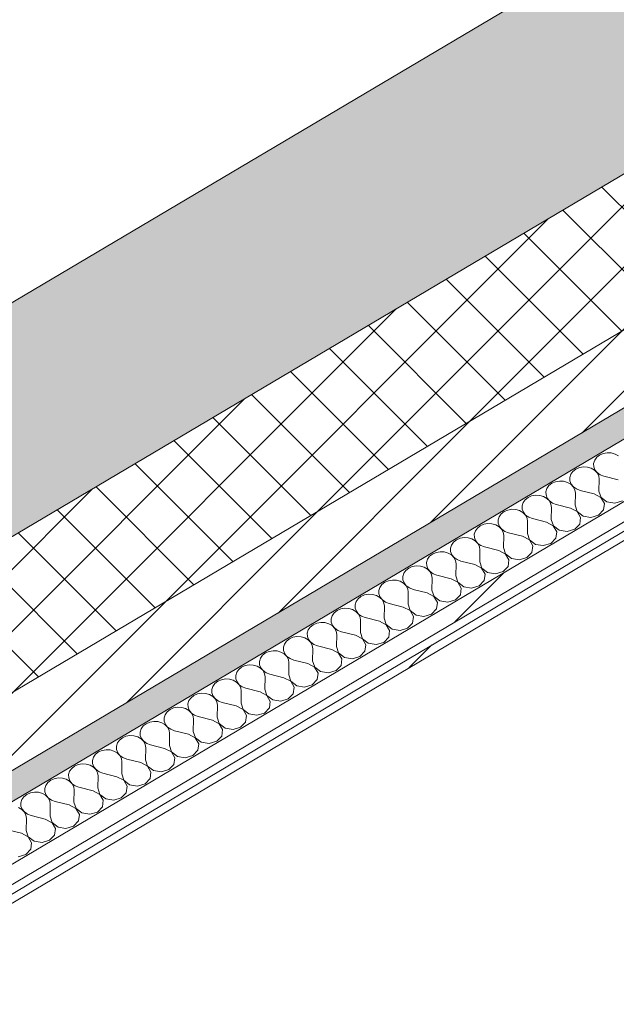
# Model space of a CAD drawing. Header units: millimetres. Extents: x -36631 to 27388, y -24993 to 6945.
# Tile 106 of 256: x -5228 to -4819, y -15671 to -14997. Entities that reach past the tile are written whole.
import ezdxf

# ---------------------------------------------------------------- set-up
doc = ezdxf.new("R2010")
doc.units = ezdxf.units.MM
doc.header["$MEASUREMENT"] = 0
doc.linetypes.add('Wipeout_Contour', pattern=[1000, 0, -1000])
doc.layers.add('12_FAÇ_Façana', color=7, linetype='Continuous')
doc.layers.add('Nuevo_08_E_Envans secs', color=7, linetype='Continuous')
for name, color, linetype, lineweight, true_color in [('12_FAÇ_Façana_Pluma_Nº__102', 7, 'Continuous', 5, 0xcccccc), ('12_FAÇ_Façana_Pluma_Nº__174', 7, 'Continuous', 13, 0xe4ad2c), ('12_FAÇ_Façana_Pluma_Nº__176', 7, 'Continuous', 15, 0x93a0c6), ('Nuevo_08_E_Envans secs_Pluma_Nº__102', 7, 'Continuous', 5, 0xcccccc), ('Nuevo_08_E_Envans secs_Pluma_Nº__171', 171, 'Continuous', 13, 0xaaaaff), ('Nuevo_08_E_Envans secs_Pluma_Nº__177', 7, 'Continuous', 15, 0xf7e046)]:
    doc.layers.add(name, color=color, linetype=linetype, lineweight=lineweight, true_color=true_color)
for name, color, linetype, lineweight in [('12_FAÇ_Façana_Pluma_Nº__2', 8, 'Continuous', 5), ('12_FAÇ_Façana_Pluma_Nº__7', 7, 'Continuous', 5), ('Nuevo_08_E_Envans secs_Pluma_Nº__1', 7, 'Continuous', 5)]:
    doc.layers.add(name, color=color, linetype=linetype, lineweight=lineweight)
pattern_1 = [(45, (0, 0), (-183.8478, 183.8478), [195, -65]), (45, (7e-14, 183.85), (-183.8478, 183.8478), [195, -65])]

# ---------------------------------------------------------------- blocks, each defined once
blk = doc.blocks.new('Elem Sección_101_1')
at = {"layer": '12_FAÇ_Façana_Pluma_Nº__102', "linetype": 'Continuous', "lineweight": 0, "true_color": 0xe5e5e5}
blk.add_hatch(color=254, dxfattribs=at).paths.add_polyline_path([(-7637.68, -16614.29), (-7612.71, -16642.23), (-7573.47, -16618.99), (-7504.81, -16695.83), (-4664.72, -15013.92), (-4758.35, -14909.15)])
at = {"layer": '12_FAÇ_Façana_Pluma_Nº__174', "linetype": 'Continuous', "lineweight": 13, "true_color": 0xe4ad2c}
h = blk.add_hatch(dxfattribs=at)
h.set_pattern_fill('SATE_Aislamiento_0001', color=42, style=0, pattern_type=2)
h.set_pattern_definition([(45, (0, 0), (-21.213203, 21.213203), []), (135, (0, 0), (21.213203, 21.213203), [])])
h.paths.add_polyline_path([(-7504.81, -16695.83), (-7442.39, -16765.67), (-4602.3, -15083.77), (-4664.72, -15013.92)])
at = {"layer": '12_FAÇ_Façana_Pluma_Nº__176', "linetype": 'Continuous', "lineweight": 0, "true_color": 0x495063}
blk.add_hatch(color=251, dxfattribs=at).paths.add_polyline_path([(-7411.18, -16800.6), (-7398.69, -16814.57), (-4558.61, -15132.66), (-4571.09, -15118.69)])
at = {"layer": '12_FAÇ_Façana_Pluma_Nº__2', "linetype": 'Continuous', "lineweight": 5}
h = blk.add_hatch(dxfattribs=at)
h.set_pattern_fill('Ceramic_0001', color=8, style=0, pattern_type=2)
h.set_pattern_definition([(45, (0, 0), (-21.213203, 21.213203), [])])
h.paths.add_polyline_path([(-7442.39, -16765.67), (-7411.18, -16800.6), (-4571.09, -15118.69), (-4602.3, -15083.77)])
at = {"layer": '12_FAÇ_Façana_Pluma_Nº__7', "color": 7, "linetype": 'Continuous', "lineweight": 5}
for p, q in [((-4758.35, -14909.15), (-7637.68, -16614.29)), ((-4664.72, -15013.92), (-7504.81, -16695.83)), ((-4602.3, -15083.77), (-7442.39, -16765.67)), ((-4571.09, -15118.69), (-7411.18, -16800.6))]:
    blk.add_line(p, q, dxfattribs=at)
blk = doc.blocks.new('*X367')
at = {"layer": 'Nuevo_08_E_Envans secs_Pluma_Nº__102', "color": 254, "linetype": 'Continuous', "lineweight": 5, "true_color": 0xcccccc}
for p, q in [((-4830.56, -15294.73), (-4832.57, -15296.31)), ((-4828.1, -15293.66), (-4830.56, -15294.73)), ((-4825.38, -15293.18), (-4828.1, -15293.66)), ((-4822.6, -15293.32), (-4825.38, -15293.18)), ((-4819.97, -15294.08), (-4822.6, -15293.32)), ((-4817.69, -15295.39), (-4819.97, -15294.08)), ((-4841.73, -15302.86), (-4844.45, -15303.34)), ((-4838.94, -15303), (-4841.73, -15302.86)), ((-4836.31, -15303.76), (-4838.94, -15303)), ((-4833.97, -15298.27), (-4834.66, -15300.47)), ((-4834.66, -15300.47), (-4834.59, -15302.74)), ((-4834.59, -15302.74), (-4833.75, -15304.9)), ((-4832.57, -15296.31), (-4833.97, -15298.27)), ((-4850.32, -15307.95), (-4851.01, -15310.15)), ((-4848.92, -15305.99), (-4850.32, -15307.95)), ((-4846.91, -15304.41), (-4848.92, -15305.99)), ((-4844.45, -15303.34), (-4846.91, -15304.41)), ((-4834.04, -15305.07), (-4836.31, -15303.76)), ((-4832.29, -15306.84), (-4834.04, -15305.07)), ((-4833.75, -15304.9), (-4832.23, -15306.8)), ((-4831.2, -15308.93), (-4832.29, -15306.84)), ((-4832.23, -15306.8), (-4830.12, -15308.29)), ((-4830.86, -15311.18), (-4831.2, -15308.93)), ((-4830.12, -15308.29), (-4827.59, -15309.25)), ((-4817.93, -15311.67), (-4827.59, -15309.25)), ((-4865.26, -15315.67), (-4866.67, -15317.63)), ((-4863.26, -15314.09), (-4865.26, -15315.67)), ((-4860.8, -15313.02), (-4863.26, -15314.09)), ((-4858.07, -15312.54), (-4860.8, -15313.02)), ((-4855.29, -15312.68), (-4858.07, -15312.54)), ((-4852.66, -15313.44), (-4855.29, -15312.68)), ((-4850.39, -15314.75), (-4852.66, -15313.44)), ((-4851.01, -15310.15), (-4850.94, -15312.42)), ((-4850.94, -15312.42), (-4850.1, -15314.58)), ((-4848.64, -15316.52), (-4850.39, -15314.75)), ((-4850.1, -15314.58), (-4848.57, -15316.48)), ((-4848.57, -15316.48), (-4846.46, -15317.97)), ((-4831.01, -15319.41), (-4830.86, -15311.18)), ((-4877.14, -15322.7), (-4879.6, -15323.77)), ((-4874.42, -15322.22), (-4877.14, -15322.7)), ((-4871.64, -15322.37), (-4874.42, -15322.22)), ((-4869.01, -15323.12), (-4871.64, -15322.37)), ((-4866.73, -15324.43), (-4869.01, -15323.12)), ((-4866.67, -15317.63), (-4867.36, -15319.83)), ((-4867.36, -15319.83), (-4867.28, -15322.1)), ((-4867.28, -15322.1), (-4866.45, -15324.27)), ((-4847.55, -15318.61), (-4848.64, -15316.52)), ((-4847.21, -15320.86), (-4847.55, -15318.61)), ((-4847.36, -15329.09), (-4847.21, -15320.86)), ((-4846.46, -15317.97), (-4843.94, -15318.93)), ((-4834.28, -15321.35), (-4843.94, -15318.93)), ((-4829.64, -15323.79), (-4834.28, -15321.35)), ((-4831.01, -15319.41), (-4829.58, -15323.75)), ((-4883.01, -15327.31), (-4883.7, -15329.51)), ((-4883.7, -15329.51), (-4883.63, -15331.78)), ((-4881.61, -15325.35), (-4883.01, -15327.31)), ((-4879.6, -15323.77), (-4881.61, -15325.35)), ((-4864.99, -15326.2), (-4866.73, -15324.43)), ((-4866.45, -15324.27), (-4864.92, -15326.16)), ((-4863.9, -15328.29), (-4864.99, -15326.2)), ((-4864.92, -15326.16), (-4862.81, -15327.65)), ((-4863.55, -15330.55), (-4863.9, -15328.29)), ((-4862.81, -15327.65), (-4860.28, -15328.61)), ((-4850.62, -15331.03), (-4860.28, -15328.61)), ((-4847.36, -15329.09), (-4845.92, -15333.43)), ((-4827.28, -15327.86), (-4829.64, -15323.79)), ((-4829.58, -15323.75), (-4825.55, -15326.83)), ((-4827.9, -15332.32), (-4827.28, -15327.86)), ((-4825.55, -15326.83), (-4820.14, -15327.73)), ((-4820.14, -15327.73), (-4814.96, -15326.18)), ((-4897.96, -15335.03), (-4899.36, -15336.99)), ((-4895.95, -15333.45), (-4897.96, -15335.03)), ((-4893.49, -15332.39), (-4895.95, -15333.45)), ((-4890.77, -15331.9), (-4893.49, -15332.39)), ((-4887.98, -15332.05), (-4890.77, -15331.9)), ((-4885.35, -15332.8), (-4887.98, -15332.05)), ((-4883.08, -15334.12), (-4885.35, -15332.8)), ((-4883.63, -15331.78), (-4882.8, -15333.95)), ((-4881.33, -15335.88), (-4883.08, -15334.12)), ((-4882.8, -15333.95), (-4881.27, -15335.84)), ((-4880.25, -15337.97), (-4881.33, -15335.88)), ((-4881.27, -15335.84), (-4879.16, -15337.33)), ((-4863.7, -15338.77), (-4863.55, -15330.55)), ((-4845.99, -15333.47), (-4850.62, -15331.03)), ((-4843.63, -15337.54), (-4845.99, -15333.47)), ((-4845.92, -15333.43), (-4841.9, -15336.51)), ((-4841.9, -15336.51), (-4836.49, -15337.41)), ((-4836.49, -15337.41), (-4831.31, -15335.86)), ((-4831.31, -15335.86), (-4827.9, -15332.32)), ((-4912.3, -15343.14), (-4914.31, -15344.71)), ((-4909.84, -15342.07), (-4912.3, -15343.14)), ((-4907.11, -15341.58), (-4909.84, -15342.07)), ((-4904.33, -15341.73), (-4907.11, -15341.58)), ((-4901.7, -15342.48), (-4904.33, -15341.73)), ((-4899.43, -15343.8), (-4901.7, -15342.48)), ((-4899.36, -15336.99), (-4900.05, -15339.19)), ((-4900.05, -15339.19), (-4899.98, -15341.46)), ((-4899.98, -15341.46), (-4899.14, -15343.63)), ((-4879.9, -15340.23), (-4880.25, -15337.97)), ((-4880.05, -15348.45), (-4879.9, -15340.23)), ((-4879.16, -15337.33), (-4876.63, -15338.29)), ((-4866.97, -15340.71), (-4876.63, -15338.29)), ((-4862.34, -15343.15), (-4866.97, -15340.71)), ((-4863.7, -15338.77), (-4862.27, -15343.11)), ((-4859.97, -15347.22), (-4862.34, -15343.15)), ((-4862.27, -15343.11), (-4858.25, -15346.19)), ((-4847.65, -15345.54), (-4844.24, -15342)), ((-4844.24, -15342), (-4843.63, -15337.54)), ((-4915.71, -15346.67), (-4916.4, -15348.87)), ((-4916.4, -15348.87), (-4916.32, -15351.14)), ((-4914.31, -15344.71), (-4915.71, -15346.67)), ((-4897.68, -15345.56), (-4899.43, -15343.8)), ((-4899.14, -15343.63), (-4897.61, -15345.53)), ((-4896.59, -15347.65), (-4897.68, -15345.56)), ((-4897.61, -15345.53), (-4895.51, -15347.01)), ((-4896.25, -15349.91), (-4896.59, -15347.65)), ((-4896.4, -15358.13), (-4896.25, -15349.91)), ((-4895.51, -15347.01), (-4892.98, -15347.97)), ((-4883.32, -15350.39), (-4892.98, -15347.97)), ((-4880.05, -15348.45), (-4878.62, -15352.79)), ((-4860.59, -15351.69), (-4859.97, -15347.22)), ((-4858.25, -15346.19), (-4852.84, -15347.09)), ((-4852.84, -15347.09), (-4847.65, -15345.54)), ((-4932.06, -15356.35), (-4932.75, -15358.55)), ((-4930.65, -15354.39), (-4932.06, -15356.35)), ((-4928.65, -15352.82), (-4930.65, -15354.39)), ((-4926.19, -15351.75), (-4928.65, -15352.82)), ((-4923.46, -15351.27), (-4926.19, -15351.75)), ((-4920.68, -15351.41), (-4923.46, -15351.27)), ((-4918.05, -15352.16), (-4920.68, -15351.41)), ((-4915.77, -15353.48), (-4918.05, -15352.16)), ((-4916.32, -15351.14), (-4915.49, -15353.31)), ((-4914.03, -15355.25), (-4915.77, -15353.48)), ((-4915.49, -15353.31), (-4913.96, -15355.21)), ((-4912.94, -15357.34), (-4914.03, -15355.25)), ((-4913.96, -15355.21), (-4911.85, -15356.69)), ((-4911.85, -15356.69), (-4909.33, -15357.65)), ((-4878.68, -15352.83), (-4883.32, -15350.39)), ((-4876.32, -15356.9), (-4878.68, -15352.83)), ((-4878.62, -15352.79), (-4874.6, -15355.88)), ((-4876.94, -15361.37), (-4876.32, -15356.9)), ((-4874.6, -15355.88), (-4869.18, -15356.77)), ((-4869.18, -15356.77), (-4864, -15355.22)), ((-4864, -15355.22), (-4860.59, -15351.69)), ((-4944.99, -15362.5), (-4947, -15364.07)), ((-4942.53, -15361.43), (-4944.99, -15362.5)), ((-4939.81, -15360.95), (-4942.53, -15361.43)), ((-4937.03, -15361.09), (-4939.81, -15360.95)), ((-4934.4, -15361.84), (-4937.03, -15361.09)), ((-4932.12, -15363.16), (-4934.4, -15361.84)), ((-4932.75, -15358.55), (-4932.67, -15360.82)), ((-4932.67, -15360.82), (-4931.84, -15362.99)), ((-4930.37, -15364.93), (-4932.12, -15363.16)), ((-4931.84, -15362.99), (-4930.31, -15364.89)), ((-4912.6, -15359.59), (-4912.94, -15357.34)), ((-4912.74, -15367.81), (-4912.6, -15359.59)), ((-4899.67, -15360.07), (-4909.33, -15357.65)), ((-4895.03, -15362.51), (-4899.67, -15360.07)), ((-4896.4, -15358.13), (-4894.97, -15362.48)), ((-4892.67, -15366.58), (-4895.03, -15362.51)), ((-4894.97, -15362.48), (-4890.94, -15365.56)), ((-4880.35, -15364.9), (-4876.94, -15361.37)), ((-4948.4, -15366.04), (-4949.09, -15368.23)), ((-4949.09, -15368.23), (-4949.02, -15370.5)), ((-4947, -15364.07), (-4948.4, -15366.04)), ((-4929.29, -15367.02), (-4930.37, -15364.93)), ((-4930.31, -15364.89), (-4928.2, -15366.37)), ((-4928.94, -15369.27), (-4929.29, -15367.02)), ((-4929.09, -15377.49), (-4928.94, -15369.27)), ((-4928.2, -15366.37), (-4925.67, -15367.33)), ((-4916.01, -15369.75), (-4925.67, -15367.33)), ((-4911.38, -15372.2), (-4916.01, -15369.75)), ((-4912.74, -15367.81), (-4911.31, -15372.16)), ((-4893.28, -15371.05), (-4892.67, -15366.58)), ((-4890.94, -15365.56), (-4885.53, -15366.46)), ((-4885.53, -15366.46), (-4880.35, -15364.9)), ((-4964.75, -15375.72), (-4965.44, -15377.92)), ((-4963.35, -15373.75), (-4964.75, -15375.72)), ((-4961.34, -15372.18), (-4963.35, -15373.75)), ((-4958.88, -15371.11), (-4961.34, -15372.18)), ((-4956.16, -15370.63), (-4958.88, -15371.11)), ((-4953.37, -15370.77), (-4956.16, -15370.63)), ((-4950.74, -15371.53), (-4953.37, -15370.77)), ((-4948.47, -15372.84), (-4950.74, -15371.53)), ((-4949.02, -15370.5), (-4948.18, -15372.67)), ((-4946.72, -15374.61), (-4948.47, -15372.84)), ((-4948.18, -15372.67), (-4946.65, -15374.57)), ((-4945.63, -15376.7), (-4946.72, -15374.61)), ((-4946.65, -15374.57), (-4944.55, -15376.05)), ((-4945.29, -15378.95), (-4945.63, -15376.7)), ((-4944.55, -15376.05), (-4942.02, -15377.01)), ((-4932.36, -15379.43), (-4942.02, -15377.01)), ((-4909.02, -15376.26), (-4911.38, -15372.2)), ((-4911.31, -15372.16), (-4907.29, -15375.24)), ((-4909.63, -15380.73), (-4909.02, -15376.26)), ((-4907.29, -15375.24), (-4901.88, -15376.14)), ((-4901.88, -15376.14), (-4896.69, -15374.58)), ((-4896.69, -15374.58), (-4893.28, -15371.05)), ((-4979.69, -15383.43), (-4981.1, -15385.4)), ((-4977.69, -15381.86), (-4979.69, -15383.43)), ((-4975.23, -15380.79), (-4977.69, -15381.86)), ((-4972.5, -15380.31), (-4975.23, -15380.79)), ((-4969.72, -15380.45), (-4972.5, -15380.31)), ((-4967.09, -15381.21), (-4969.72, -15380.45)), ((-4964.82, -15382.52), (-4967.09, -15381.21)), ((-4965.44, -15377.92), (-4965.36, -15380.18)), ((-4965.36, -15380.18), (-4964.53, -15382.35)), ((-4963.07, -15384.29), (-4964.82, -15382.52)), ((-4964.53, -15382.35), (-4963, -15384.25)), ((-4945.44, -15387.18), (-4945.29, -15378.95)), ((-4927.73, -15381.88), (-4932.36, -15379.43)), ((-4929.09, -15377.49), (-4927.66, -15381.84)), ((-4925.36, -15385.94), (-4927.73, -15381.88)), ((-4927.66, -15381.84), (-4923.64, -15384.92)), ((-4913.04, -15384.27), (-4909.63, -15380.73)), ((-4991.57, -15390.47), (-4994.03, -15391.54)), ((-4988.85, -15389.99), (-4991.57, -15390.47)), ((-4986.07, -15390.13), (-4988.85, -15389.99)), ((-4983.44, -15390.89), (-4986.07, -15390.13)), ((-4981.1, -15385.4), (-4981.79, -15387.6)), ((-4981.79, -15387.6), (-4981.71, -15389.87)), ((-4981.71, -15389.87), (-4980.88, -15392.03)), ((-4961.98, -15386.38), (-4963.07, -15384.29)), ((-4963, -15384.25), (-4960.89, -15385.73)), ((-4961.64, -15388.63), (-4961.98, -15386.38)), ((-4961.78, -15396.86), (-4961.64, -15388.63)), ((-4960.89, -15385.73), (-4958.37, -15386.69)), ((-4948.71, -15389.11), (-4958.37, -15386.69)), ((-4944.07, -15391.56), (-4948.71, -15389.11)), ((-4945.44, -15387.18), (-4944.01, -15391.52)), ((-4929.39, -15393.95), (-4925.98, -15390.41)), ((-4925.98, -15390.41), (-4925.36, -15385.94)), ((-4923.64, -15384.92), (-4918.23, -15385.82)), ((-4918.23, -15385.82), (-4913.04, -15384.27)), ((-4997.44, -15395.08), (-4998.13, -15397.28)), ((-4998.13, -15397.28), (-4998.06, -15399.55)), ((-4996.04, -15393.12), (-4997.44, -15395.08)), ((-4994.03, -15391.54), (-4996.04, -15393.12)), ((-4981.16, -15392.2), (-4983.44, -15390.89)), ((-4979.41, -15393.97), (-4981.16, -15392.2)), ((-4980.88, -15392.03), (-4979.35, -15393.93)), ((-4978.33, -15396.06), (-4979.41, -15393.97)), ((-4979.35, -15393.93), (-4977.24, -15395.41)), ((-4977.98, -15398.31), (-4978.33, -15396.06)), ((-4977.24, -15395.41), (-4974.71, -15396.37)), ((-4965.05, -15398.79), (-4974.71, -15396.37)), ((-4961.78, -15396.86), (-4960.35, -15401.2)), ((-4941.71, -15395.62), (-4944.07, -15391.56)), ((-4944.01, -15391.52), (-4939.98, -15394.6)), ((-4942.33, -15400.09), (-4941.71, -15395.62)), ((-4939.98, -15394.6), (-4934.57, -15395.5)), ((-4934.57, -15395.5), (-4929.39, -15393.95)), ((-5012.39, -15402.8), (-5013.79, -15404.76)), ((-5010.38, -15401.22), (-5012.39, -15402.8)), ((-5007.92, -15400.15), (-5010.38, -15401.22)), ((-5005.2, -15399.67), (-5007.92, -15400.15)), ((-5002.41, -15399.81), (-5005.2, -15399.67)), ((-4999.78, -15400.57), (-5002.41, -15399.81)), ((-4997.51, -15401.88), (-4999.78, -15400.57)), ((-4998.06, -15399.55), (-4997.22, -15401.71)), ((-4995.76, -15403.65), (-4997.51, -15401.88)), ((-4997.22, -15401.71), (-4995.7, -15403.61)), ((-4994.67, -15405.74), (-4995.76, -15403.65)), ((-4995.7, -15403.61), (-4993.59, -15405.1)), ((-4978.13, -15406.54), (-4977.98, -15398.31)), ((-4960.42, -15401.24), (-4965.05, -15398.79)), ((-4958.06, -15405.3), (-4960.42, -15401.24)), ((-4960.35, -15401.2), (-4956.33, -15404.28)), ((-4950.92, -15405.18), (-4945.73, -15403.63)), ((-4945.73, -15403.63), (-4942.33, -15400.09)), ((-5024.27, -15409.83), (-5026.73, -15410.9)), ((-5021.54, -15409.35), (-5024.27, -15409.83)), ((-5018.76, -15409.49), (-5021.54, -15409.35)), ((-5016.13, -15410.25), (-5018.76, -15409.49)), ((-5013.86, -15411.56), (-5016.13, -15410.25)), ((-5013.79, -15404.76), (-5014.48, -15406.96)), ((-5014.48, -15406.96), (-5014.41, -15409.23)), ((-5014.41, -15409.23), (-5013.57, -15411.39)), ((-4994.33, -15407.99), (-4994.67, -15405.74)), ((-4994.48, -15416.22), (-4994.33, -15407.99)), ((-4993.59, -15405.1), (-4991.06, -15406.06)), ((-4981.4, -15408.47), (-4991.06, -15406.06)), ((-4976.77, -15410.92), (-4981.4, -15408.47)), ((-4978.13, -15406.54), (-4976.7, -15410.88)), ((-4962.08, -15413.31), (-4958.67, -15409.77)), ((-4958.67, -15409.77), (-4958.06, -15405.3)), ((-4956.33, -15404.28), (-4950.92, -15405.18)), ((-5030.14, -15414.44), (-5030.83, -15416.64)), ((-5030.83, -15416.64), (-5030.75, -15418.91)), ((-5028.74, -15412.48), (-5030.14, -15414.44)), ((-5026.73, -15410.9), (-5028.74, -15412.48)), ((-5012.11, -15413.33), (-5013.86, -15411.56)), ((-5013.57, -15411.39), (-5012.04, -15413.29)), ((-5011.02, -15415.42), (-5012.11, -15413.33)), ((-5012.04, -15413.29), (-5009.93, -15414.78)), ((-5010.68, -15417.67), (-5011.02, -15415.42)), ((-5009.93, -15414.78), (-5007.41, -15415.74)), ((-4997.75, -15418.15), (-5007.41, -15415.74)), ((-4994.48, -15416.22), (-4993.05, -15420.56)), ((-4974.4, -15414.98), (-4976.77, -15410.92)), ((-4976.7, -15410.88), (-4972.68, -15413.96)), ((-4975.02, -15419.45), (-4974.4, -15414.98)), ((-4972.68, -15413.96), (-4967.27, -15414.86)), ((-4967.27, -15414.86), (-4962.08, -15413.31)), ((-5046.48, -15424.12), (-5047.17, -15426.32)), ((-5045.08, -15422.16), (-5046.48, -15424.12)), ((-5043.08, -15420.58), (-5045.08, -15422.16)), ((-5040.62, -15419.51), (-5043.08, -15420.58)), ((-5037.89, -15419.03), (-5040.62, -15419.51)), ((-5035.11, -15419.17), (-5037.89, -15419.03)), ((-5032.48, -15419.93), (-5035.11, -15419.17)), ((-5030.2, -15421.24), (-5032.48, -15419.93)), ((-5030.75, -15418.91), (-5029.92, -15421.07)), ((-5028.46, -15423.01), (-5030.2, -15421.24)), ((-5029.92, -15421.07), (-5028.39, -15422.97)), ((-5027.37, -15425.1), (-5028.46, -15423.01)), ((-5028.39, -15422.97), (-5026.28, -15424.46)), ((-5010.83, -15425.9), (-5010.68, -15417.67)), ((-4993.11, -15420.6), (-4997.75, -15418.15)), ((-4990.75, -15424.66), (-4993.11, -15420.6)), ((-4993.05, -15420.56), (-4989.03, -15423.64)), ((-4989.03, -15423.64), (-4983.61, -15424.54)), ((-4983.61, -15424.54), (-4978.43, -15422.99)), ((-4978.43, -15422.99), (-4975.02, -15419.45)), ((-5059.42, -15430.26), (-5061.43, -15431.84)), ((-5056.96, -15429.19), (-5059.42, -15430.26)), ((-5054.24, -15428.71), (-5056.96, -15429.19)), ((-5051.45, -15428.85), (-5054.24, -15428.71)), ((-5048.83, -15429.61), (-5051.45, -15428.85)), ((-5046.55, -15430.92), (-5048.83, -15429.61)), ((-5047.17, -15426.32), (-5047.1, -15428.59)), ((-5047.1, -15428.59), (-5046.27, -15430.75)), ((-5044.8, -15432.69), (-5046.55, -15430.92)), ((-5046.27, -15430.75), (-5044.74, -15432.65)), ((-5027.02, -15427.35), (-5027.37, -15425.1)), ((-5027.17, -15435.58), (-5027.02, -15427.35)), ((-5026.28, -15424.46), (-5023.76, -15425.42)), ((-5014.1, -15427.83), (-5023.76, -15425.42)), ((-5009.46, -15430.28), (-5014.1, -15427.83)), ((-5010.83, -15425.9), (-5009.39, -15430.24)), ((-5007.1, -15434.34), (-5009.46, -15430.28)), ((-5009.39, -15430.24), (-5005.37, -15433.32)), ((-4994.78, -15432.67), (-4991.37, -15429.13)), ((-4991.37, -15429.13), (-4990.75, -15424.66)), ((-5062.83, -15433.8), (-5063.52, -15436)), ((-5063.52, -15436), (-5063.45, -15438.27)), ((-5061.43, -15431.84), (-5062.83, -15433.8)), ((-5043.72, -15434.78), (-5044.8, -15432.69)), ((-5044.74, -15432.65), (-5042.63, -15434.14)), ((-5043.37, -15437.03), (-5043.72, -15434.78)), ((-5043.52, -15445.26), (-5043.37, -15437.03)), ((-5042.63, -15434.14), (-5040.1, -15435.1)), ((-5030.44, -15437.52), (-5040.1, -15435.1)), ((-5025.81, -15439.96), (-5030.44, -15437.52)), ((-5027.17, -15435.58), (-5025.74, -15439.92)), ((-5007.71, -15438.81), (-5007.1, -15434.34)), ((-5005.37, -15433.32), (-4999.96, -15434.22)), ((-4999.96, -15434.22), (-4994.78, -15432.67)), ((-5079.18, -15443.48), (-5079.87, -15445.68)), ((-5077.78, -15441.52), (-5079.18, -15443.48)), ((-5075.77, -15439.94), (-5077.78, -15441.52)), ((-5073.31, -15438.87), (-5075.77, -15439.94)), ((-5070.58, -15438.39), (-5073.31, -15438.87)), ((-5067.8, -15438.53), (-5070.58, -15438.39)), ((-5065.17, -15439.29), (-5067.8, -15438.53)), ((-5062.9, -15440.6), (-5065.17, -15439.29)), ((-5063.45, -15438.27), (-5062.61, -15440.44)), ((-5061.15, -15442.37), (-5062.9, -15440.6)), ((-5062.61, -15440.44), (-5061.08, -15442.33)), ((-5060.06, -15444.46), (-5061.15, -15442.37)), ((-5061.08, -15442.33), (-5058.98, -15443.82)), ((-5059.72, -15446.71), (-5060.06, -15444.46)), ((-5058.98, -15443.82), (-5056.45, -15444.78)), ((-5023.45, -15444.02), (-5025.81, -15439.96)), ((-5025.74, -15439.92), (-5021.72, -15443)), ((-5024.06, -15448.49), (-5023.45, -15444.02)), ((-5021.72, -15443), (-5016.31, -15443.9)), ((-5016.31, -15443.9), (-5011.12, -15442.35)), ((-5011.12, -15442.35), (-5007.71, -15438.81)), ((-5094.12, -15451.2), (-5095.53, -15453.16)), ((-5092.12, -15449.62), (-5094.12, -15451.2)), ((-5089.66, -15448.55), (-5092.12, -15449.62)), ((-5086.93, -15448.07), (-5089.66, -15448.55)), ((-5084.15, -15448.22), (-5086.93, -15448.07)), ((-5081.52, -15448.97), (-5084.15, -15448.22)), ((-5079.24, -15450.28), (-5081.52, -15448.97)), ((-5079.87, -15445.68), (-5079.79, -15447.95)), ((-5079.79, -15447.95), (-5078.96, -15450.12)), ((-5077.5, -15452.05), (-5079.24, -15450.28)), ((-5078.96, -15450.12), (-5077.43, -15452.01)), ((-5059.87, -15454.94), (-5059.72, -15446.71)), ((-5046.79, -15447.2), (-5056.45, -15444.78)), ((-5042.15, -15449.64), (-5046.79, -15447.2)), ((-5043.52, -15445.26), (-5042.09, -15449.6)), ((-5039.79, -15453.71), (-5042.15, -15449.64)), ((-5042.09, -15449.6), (-5038.07, -15452.68)), ((-5027.47, -15452.03), (-5024.06, -15448.49)), ((-5103.28, -15457.75), (-5106, -15458.24)), ((-5100.5, -15457.9), (-5103.28, -15457.75)), ((-5097.87, -15458.65), (-5100.5, -15457.9)), ((-5095.53, -15453.16), (-5096.22, -15455.36)), ((-5096.22, -15455.36), (-5096.14, -15457.63)), ((-5096.14, -15457.63), (-5095.31, -15459.8)), ((-5076.41, -15454.14), (-5077.5, -15452.05)), ((-5077.43, -15452.01), (-5075.32, -15453.5)), ((-5076.07, -15456.4), (-5076.41, -15454.14)), ((-5076.21, -15464.62), (-5076.07, -15456.4)), ((-5075.32, -15453.5), (-5072.8, -15454.46)), ((-5063.14, -15456.88), (-5072.8, -15454.46)), ((-5058.5, -15459.32), (-5063.14, -15456.88)), ((-5059.87, -15454.94), (-5058.44, -15459.28)), ((-5040.41, -15458.17), (-5039.79, -15453.71)), ((-5038.07, -15452.68), (-5032.65, -15453.58)), ((-5032.65, -15453.58), (-5027.47, -15452.03)), ((-5111.87, -15462.84), (-5112.56, -15465.04)), ((-5110.47, -15460.88), (-5111.87, -15462.84)), ((-5108.46, -15459.3), (-5110.47, -15460.88)), ((-5106, -15458.24), (-5108.46, -15459.3)), ((-5095.59, -15459.97), (-5097.87, -15458.65)), ((-5093.84, -15461.73), (-5095.59, -15459.97)), ((-5095.31, -15459.8), (-5093.78, -15461.69)), ((-5092.76, -15463.82), (-5093.84, -15461.73)), ((-5093.78, -15461.69), (-5091.67, -15463.18)), ((-5092.41, -15466.08), (-5092.76, -15463.82)), ((-5091.67, -15463.18), (-5089.14, -15464.14)), ((-5079.48, -15466.56), (-5089.14, -15464.14)), ((-5076.21, -15464.62), (-5074.78, -15468.96)), ((-5056.14, -15463.39), (-5058.5, -15459.32)), ((-5058.44, -15459.28), (-5054.41, -15462.36)), ((-5056.75, -15467.85), (-5056.14, -15463.39)), ((-5054.41, -15462.36), (-5049, -15463.26)), ((-5049, -15463.26), (-5043.82, -15461.71)), ((-5043.82, -15461.71), (-5040.41, -15458.17)), ((-5126.82, -15470.56), (-5128.22, -15472.52)), ((-5124.81, -15468.99), (-5126.82, -15470.56)), ((-5122.35, -15467.92), (-5124.81, -15468.99)), ((-5119.63, -15467.43), (-5122.35, -15467.92)), ((-5116.84, -15467.58), (-5119.63, -15467.43)), ((-5114.21, -15468.33), (-5116.84, -15467.58)), ((-5111.94, -15469.65), (-5114.21, -15468.33)), ((-5112.56, -15465.04), (-5112.49, -15467.31)), ((-5112.49, -15467.31), (-5111.65, -15469.48)), ((-5110.19, -15471.41), (-5111.94, -15469.65)), ((-5111.65, -15469.48), (-5110.13, -15471.38)), ((-5109.1, -15473.5), (-5110.19, -15471.41)), ((-5110.13, -15471.38), (-5108.02, -15472.86)), ((-5092.56, -15474.3), (-5092.41, -15466.08)), ((-5074.85, -15469), (-5079.48, -15466.56)), ((-5072.49, -15473.07), (-5074.85, -15469)), ((-5074.78, -15468.96), (-5070.76, -15472.04)), ((-5065.35, -15472.94), (-5060.16, -15471.39)), ((-5060.16, -15471.39), (-5056.75, -15467.85)), ((-5138.7, -15477.6), (-5141.16, -15478.67)), ((-5135.97, -15477.12), (-5138.7, -15477.6)), ((-5133.19, -15477.26), (-5135.97, -15477.12)), ((-5130.56, -15478.01), (-5133.19, -15477.26)), ((-5128.29, -15479.33), (-5130.56, -15478.01)), ((-5128.22, -15472.52), (-5128.91, -15474.72)), ((-5128.91, -15474.72), (-5128.83, -15476.99)), ((-5128.83, -15476.99), (-5128, -15479.16)), ((-5108.76, -15475.76), (-5109.1, -15473.5)), ((-5108.91, -15483.98), (-5108.76, -15475.76)), ((-5108.02, -15472.86), (-5105.49, -15473.82)), ((-5095.83, -15476.24), (-5105.49, -15473.82)), ((-5091.2, -15478.68), (-5095.83, -15476.24)), ((-5092.56, -15474.3), (-5091.13, -15478.64)), ((-5076.51, -15481.07), (-5073.1, -15477.54)), ((-5073.1, -15477.54), (-5072.49, -15473.07)), ((-5070.76, -15472.04), (-5065.35, -15472.94)), ((-5144.57, -15482.2), (-5145.26, -15484.4)), ((-5145.26, -15484.4), (-5145.18, -15486.67)), ((-5143.16, -15480.24), (-5144.57, -15482.2)), ((-5141.16, -15478.67), (-5143.16, -15480.24)), ((-5126.54, -15481.1), (-5128.29, -15479.33)), ((-5128, -15479.16), (-5126.47, -15481.06)), ((-5125.45, -15483.19), (-5126.54, -15481.1)), ((-5126.47, -15481.06), (-5124.36, -15482.54)), ((-5125.11, -15485.44), (-5125.45, -15483.19)), ((-5124.36, -15482.54), (-5121.84, -15483.5)), ((-5112.18, -15485.92), (-5121.84, -15483.5)), ((-5108.91, -15483.98), (-5107.48, -15488.33)), ((-5088.83, -15482.75), (-5091.2, -15478.68)), ((-5091.13, -15478.64), (-5087.11, -15481.73)), ((-5089.45, -15487.22), (-5088.83, -15482.75)), ((-5087.11, -15481.73), (-5081.7, -15482.62)), ((-5081.7, -15482.62), (-5076.51, -15481.07)), ((-5159.51, -15489.92), (-5160.91, -15491.89)), ((-5157.5, -15488.35), (-5159.51, -15489.92)), ((-5155.04, -15487.28), (-5157.5, -15488.35)), ((-5152.32, -15486.8), (-5155.04, -15487.28)), ((-5149.54, -15486.94), (-5152.32, -15486.8)), ((-5146.91, -15487.7), (-5149.54, -15486.94)), ((-5144.63, -15489.01), (-5146.91, -15487.7)), ((-5145.18, -15486.67), (-5144.35, -15488.84)), ((-5142.89, -15490.78), (-5144.63, -15489.01)), ((-5144.35, -15488.84), (-5142.82, -15490.74)), ((-5141.8, -15492.87), (-5142.89, -15490.78)), ((-5142.82, -15490.74), (-5140.71, -15492.22)), ((-5125.26, -15493.66), (-5125.11, -15485.44)), ((-5107.54, -15488.36), (-5112.18, -15485.92)), ((-5105.18, -15492.43), (-5107.54, -15488.36)), ((-5107.48, -15488.33), (-5103.45, -15491.41)), ((-5103.45, -15491.41), (-5098.04, -15492.31)), ((-5098.04, -15492.31), (-5092.86, -15490.75)), ((-5092.86, -15490.75), (-5089.45, -15487.22)), ((-5173.85, -15498.03), (-5175.86, -15499.6)), ((-5171.39, -15496.96), (-5173.85, -15498.03)), ((-5168.67, -15496.48), (-5171.39, -15496.96)), ((-5165.88, -15496.62), (-5168.67, -15496.48)), ((-5163.25, -15497.38), (-5165.88, -15496.62)), ((-5160.98, -15498.69), (-5163.25, -15497.38)), ((-5160.91, -15491.89), (-5161.6, -15494.08)), ((-5161.6, -15494.08), (-5161.53, -15496.35)), ((-5161.53, -15496.35), (-5160.7, -15498.52)), ((-5141.45, -15495.12), (-5141.8, -15492.87)), ((-5141.6, -15503.34), (-5141.45, -15495.12)), ((-5140.71, -15492.22), (-5138.18, -15493.18)), ((-5128.52, -15495.6), (-5138.18, -15493.18)), ((-5123.89, -15498.05), (-5128.52, -15495.6)), ((-5125.26, -15493.66), (-5123.82, -15498.01)), ((-5121.53, -15502.11), (-5123.89, -15498.05)), ((-5123.82, -15498.01), (-5119.8, -15501.09)), ((-5109.2, -15500.43), (-5105.8, -15496.9)), ((-5105.8, -15496.9), (-5105.18, -15492.43)), ((-5177.26, -15501.57), (-5177.95, -15503.77)), ((-5177.95, -15503.77), (-5177.88, -15506.03)), ((-5175.86, -15499.6), (-5177.26, -15501.57)), ((-5159.23, -15500.46), (-5160.98, -15498.69)), ((-5160.7, -15498.52), (-5159.17, -15500.42)), ((-5158.15, -15502.55), (-5159.23, -15500.46)), ((-5159.17, -15500.42), (-5157.06, -15501.9)), ((-5157.8, -15504.8), (-5158.15, -15502.55)), ((-5157.95, -15513.03), (-5157.8, -15504.8)), ((-5157.06, -15501.9), (-5154.53, -15502.86)), ((-5144.87, -15505.28), (-5154.53, -15502.86)), ((-5141.6, -15503.34), (-5140.17, -15507.69)), ((-5122.14, -15506.58), (-5121.53, -15502.11)), ((-5119.8, -15501.09), (-5114.39, -15501.99)), ((-5114.39, -15501.99), (-5109.2, -15500.43)), ((-5193.61, -15511.25), (-5194.3, -15513.45)), ((-5192.21, -15509.28), (-5193.61, -15511.25)), ((-5190.2, -15507.71), (-5192.21, -15509.28)), ((-5187.74, -15506.64), (-5190.2, -15507.71)), ((-5185.01, -15506.16), (-5187.74, -15506.64)), ((-5182.23, -15506.3), (-5185.01, -15506.16)), ((-5179.6, -15507.06), (-5182.23, -15506.3)), ((-5177.33, -15508.37), (-5179.6, -15507.06)), ((-5177.88, -15506.03), (-5177.04, -15508.2)), ((-5175.58, -15510.14), (-5177.33, -15508.37)), ((-5177.04, -15508.2), (-5175.51, -15510.1)), ((-5174.49, -15512.23), (-5175.58, -15510.14)), ((-5175.51, -15510.1), (-5173.41, -15511.58)), ((-5173.41, -15511.58), (-5170.88, -15512.54)), ((-5140.24, -15507.73), (-5144.87, -15505.28)), ((-5137.87, -15511.79), (-5140.24, -15507.73)), ((-5140.17, -15507.69), (-5136.15, -15510.77)), ((-5138.49, -15516.26), (-5137.87, -15511.79)), ((-5136.15, -15510.77), (-5130.74, -15511.67)), ((-5130.74, -15511.67), (-5125.55, -15510.12)), ((-5125.55, -15510.12), (-5122.14, -15506.58)), ((-5206.55, -15517.39), (-5208.55, -15518.97)), ((-5204.09, -15516.32), (-5206.55, -15517.39)), ((-5201.36, -15515.84), (-5204.09, -15516.32)), ((-5198.58, -15515.98), (-5201.36, -15515.84)), ((-5195.95, -15516.74), (-5198.58, -15515.98)), ((-5193.67, -15518.05), (-5195.95, -15516.74)), ((-5194.3, -15513.45), (-5194.22, -15515.72)), ((-5194.22, -15515.72), (-5193.39, -15517.88)), ((-5191.93, -15519.82), (-5193.67, -15518.05)), ((-5193.39, -15517.88), (-5191.86, -15519.78)), ((-5174.15, -15514.48), (-5174.49, -15512.23)), ((-5174.3, -15522.71), (-5174.15, -15514.48)), ((-5161.22, -15514.96), (-5170.88, -15512.54)), ((-5156.58, -15517.41), (-5161.22, -15514.96)), ((-5157.95, -15513.03), (-5156.52, -15517.37)), ((-5154.22, -15521.47), (-5156.58, -15517.41)), ((-5156.52, -15517.37), (-5152.5, -15520.45)), ((-5141.9, -15519.8), (-5138.49, -15516.26)), ((-5209.96, -15520.93), (-5210.64, -15523.13)), ((-5210.64, -15523.13), (-5210.57, -15525.4)), ((-5210.57, -15525.4), (-5209.74, -15527.56)), ((-5208.55, -15518.97), (-5209.96, -15520.93)), ((-5190.84, -15521.91), (-5191.93, -15519.82)), ((-5191.86, -15519.78), (-5189.75, -15521.26)), ((-5190.5, -15524.16), (-5190.84, -15521.91)), ((-5190.64, -15532.39), (-5190.5, -15524.16)), ((-5189.75, -15521.26), (-5187.23, -15522.22)), ((-5177.57, -15524.64), (-5187.23, -15522.22)), ((-5172.93, -15527.09), (-5177.57, -15524.64)), ((-5174.3, -15522.71), (-5172.87, -15527.05)), ((-5154.84, -15525.94), (-5154.22, -15521.47)), ((-5152.5, -15520.45), (-5147.08, -15521.35)), ((-5147.08, -15521.35), (-5141.9, -15519.8)), ((-5226.3, -15530.61), (-5226.99, -15532.81)), ((-5224.9, -15528.65), (-5226.3, -15530.61)), ((-5222.89, -15527.07), (-5224.9, -15528.65)), ((-5220.43, -15526), (-5222.89, -15527.07)), ((-5217.71, -15525.52), (-5220.43, -15526)), ((-5214.92, -15525.66), (-5217.71, -15525.52)), ((-5212.3, -15526.42), (-5214.92, -15525.66)), ((-5210.02, -15527.73), (-5212.3, -15526.42)), ((-5208.27, -15529.5), (-5210.02, -15527.73)), ((-5209.74, -15527.56), (-5208.21, -15529.46)), ((-5207.19, -15531.59), (-5208.27, -15529.5)), ((-5208.21, -15529.46), (-5206.1, -15530.95)), ((-5206.84, -15533.84), (-5207.19, -15531.59)), ((-5206.1, -15530.95), (-5203.57, -15531.91)), ((-5193.91, -15534.32), (-5203.57, -15531.91)), ((-5170.57, -15531.15), (-5172.93, -15527.09)), ((-5172.87, -15527.05), (-5168.84, -15530.13)), ((-5171.18, -15535.62), (-5170.57, -15531.15)), ((-5168.84, -15530.13), (-5163.43, -15531.03)), ((-5163.43, -15531.03), (-5158.25, -15529.48)), ((-5158.25, -15529.48), (-5154.84, -15525.94)), ((-5226.37, -15537.41), (-5228.64, -15536.1)), ((-5226.99, -15532.81), (-5226.92, -15535.08)), ((-5226.92, -15535.08), (-5226.08, -15537.24)), ((-5224.62, -15539.18), (-5226.37, -15537.41)), ((-5226.08, -15537.24), (-5224.55, -15539.14)), ((-5206.99, -15542.07), (-5206.84, -15533.84)), ((-5189.28, -15536.77), (-5193.91, -15534.32)), ((-5190.64, -15532.39), (-5189.21, -15536.73)), ((-5186.92, -15540.83), (-5189.28, -15536.77)), ((-5189.21, -15536.73), (-5185.19, -15539.81)), ((-5174.59, -15539.16), (-5171.18, -15535.62)), ((-5223.53, -15541.27), (-5224.62, -15539.18)), ((-5224.55, -15539.14), (-5222.45, -15540.63)), ((-5223.19, -15543.52), (-5223.53, -15541.27)), ((-5223.34, -15551.75), (-5223.19, -15543.52)), ((-5222.45, -15540.63), (-5219.92, -15541.59)), ((-5210.26, -15544), (-5219.92, -15541.59)), ((-5205.63, -15546.45), (-5210.26, -15544)), ((-5206.99, -15542.07), (-5205.56, -15546.41)), ((-5190.94, -15548.84), (-5187.53, -15545.3)), ((-5187.53, -15545.3), (-5186.92, -15540.83)), ((-5185.19, -15539.81), (-5179.78, -15540.71)), ((-5179.78, -15540.71), (-5174.59, -15539.16)), ((-5226.61, -15553.68), (-5236.27, -15551.27)), ((-5223.34, -15551.75), (-5221.91, -15556.09)), ((-5203.26, -15550.51), (-5205.63, -15546.45)), ((-5205.56, -15546.41), (-5201.54, -15549.49)), ((-5203.88, -15554.98), (-5203.26, -15550.51)), ((-5201.54, -15549.49), (-5196.13, -15550.39)), ((-5196.13, -15550.39), (-5190.94, -15548.84)), ((-5221.97, -15556.13), (-5226.61, -15553.68)), ((-5219.61, -15560.19), (-5221.97, -15556.13)), ((-5221.91, -15556.09), (-5217.88, -15559.17)), ((-5217.88, -15559.17), (-5212.47, -15560.07)), ((-5212.47, -15560.07), (-5207.29, -15558.52)), ((-5207.29, -15558.52), (-5203.88, -15554.98)), ((-5223.63, -15568.2), (-5220.23, -15564.66)), ((-5220.23, -15564.66), (-5219.61, -15560.19)), ((-5228.82, -15569.75), (-5223.63, -15568.2))]:
    blk.add_line(p, q, dxfattribs=at)
blk = doc.blocks.new('Elem Sección_288_1')
at = {"layer": 'Nuevo_08_E_Envans secs', "lineweight": 0}
blk.add_blockref('*X367', (0, 0), dxfattribs=at)
at = {"color": 254, "linetype": 'Wipeout_Contour', "lineweight": 0, "ltscale": 68505.275972}
blk.add_wipeout([(-7412.97, -16865.75), (-7404.85, -16874.83), (-4525.53, -15169.68), (-4533.64, -15160.6)], dxfattribs=at).dxf.layer = 'Nuevo_08_E_Envans secs'
at = {"layer": 'Nuevo_08_E_Envans secs_Pluma_Nº__177', "linetype": 'Continuous', "lineweight": 15, "true_color": 0xf7e046}
h = blk.add_hatch(dxfattribs=at)
h.set_pattern_fill('Panellat_HPL_0001', color=53, style=0, pattern_type=2)
h.set_pattern_definition(pattern_1)
h.paths.add_polyline_path([(-7412.97, -16865.75), (-7404.85, -16874.83), (-4525.53, -15169.68), (-4533.64, -15160.6)])
at = {"color": 254, "linetype": 'Wipeout_Contour', "lineweight": 0, "ltscale": 68532.546839}
blk.add_wipeout([(-7401.11, -16879.02), (-7397.36, -16883.21), (-4518.04, -15178.06), (-4521.78, -15173.87)], dxfattribs=at).dxf.layer = 'Nuevo_08_E_Envans secs'
at = {"layer": 'Nuevo_08_E_Envans secs_Pluma_Nº__171', "linetype": 'Continuous', "lineweight": 13, "true_color": 0xaaaaff}
h = blk.add_hatch(dxfattribs=at)
h.set_pattern_fill('Panellat_HPL_0001', color=161, style=0, pattern_type=2)
h.set_pattern_definition(pattern_1)
h.paths.add_polyline_path([(-7401.11, -16879.02), (-7397.36, -16883.21), (-4518.04, -15178.06), (-4521.78, -15173.87)])
at = {"layer": 'Nuevo_08_E_Envans secs_Pluma_Nº__1', "color": 7, "linetype": 'Continuous', "lineweight": 5}
for p, q in [((-4533.64, -15160.6), (-7412.97, -16865.75)), ((-4525.53, -15169.68), (-7404.85, -16874.83)), ((-4521.78, -15173.87), (-7401.11, -16879.02)), ((-4518.04, -15178.06), (-7397.36, -16883.21))]:
    blk.add_line(p, q, dxfattribs=at)
at = {"layer": 'Nuevo_08_E_Envans secs_Pluma_Nº__1', "color": 7, "linetype": 'Continuous', "lineweight": 5, "flags": 128}
blk.add_lwpolyline([(-4558.61, -15132.66), (-7398.69, -16814.57), (-7437.94, -16837.81)], dxfattribs=at)

msp = doc.modelspace()

# ---------------------------------------------------------------- block references
at = {"layer": '12_FAÇ_Façana', "lineweight": 0}
msp.add_blockref('Elem Sección_101_1', (0, 0), dxfattribs=at)

# ---------------------------------------------------------------- next in the draw order: block references
at = {"layer": 'Nuevo_08_E_Envans secs', "lineweight": 0}
msp.add_blockref('Elem Sección_288_1', (0, 0), dxfattribs=at)

doc.saveas('drawing.dxf')
